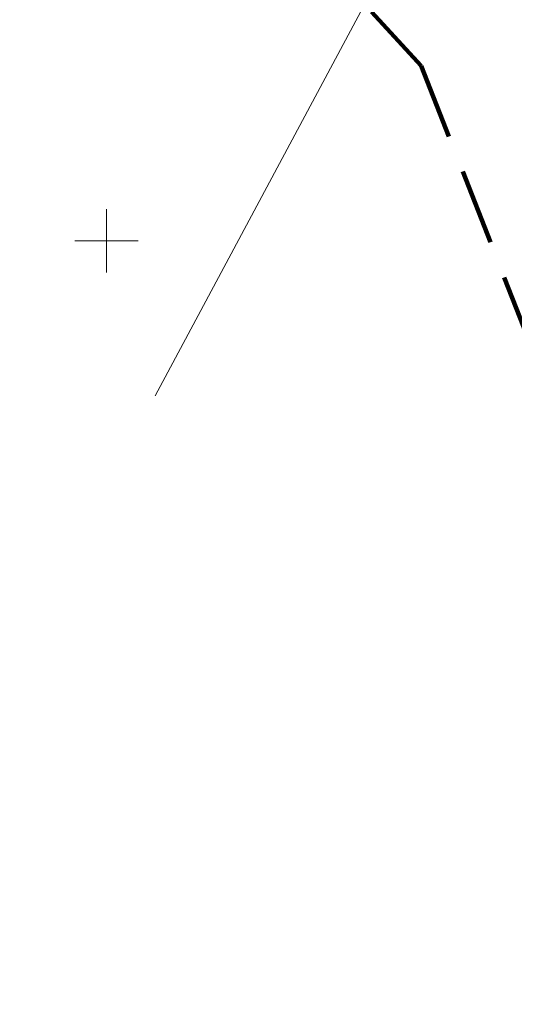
# Model space of a CAD drawing. Header units: metres. Extents: x 10302 to 38325, y -10115 to 6670.
# Tile 4 of 29: x 10877 to 10916, y -5556 to -5478. Entities that reach past the tile are written whole.
import ezdxf

# ---------------------------------------------------------------- set-up
doc = ezdxf.new("R2010")
doc.units = ezdxf.units.M
doc.linetypes.add('2', pattern=[0.9, 0.6, -0.3])
doc.layers.add('217-kontur klasyfikacyjny', color=7, linetype='Continuous')
doc.layers.add('Zakres', color=7, linetype='Continuous')

msp = doc.modelspace()

# ---------------------------------------------------------------- linework, layer by layer
at = {"color": 0, "lineweight": 13}
for p, q in [((10883.92, -5498.408), (10883.92, -5493.408)), ((10883.92, -5498.408), (10883.92, -5493.408)), ((10881.42, -5495.908), (10886.42, -5495.908)), ((10881.42, -5495.908), (10886.42, -5495.908))]:
    msp.add_line(p, q, dxfattribs=at)
at = {"layer": '217-kontur klasyfikacyjny', "color": 3, "linetype": 'Continuous', "lineweight": 13}
for points in [[(10887.786, -5508.185), (10917.14, -5453.298)], [(10917.14, -5453.298), (10887.786, -5508.185)]]:
    msp.add_lwpolyline(points, dxfattribs=at)
at = {"layer": 'Zakres', "color": 6, "linetype": '2', "lineweight": 100, "ltscale": 10}
msp.add_lwpolyline([(10734.301, -5292.325), (10908.87, -5482.048), (10922.98, -5518.038), (10994.95, -5585.768)], dxfattribs=at)

doc.saveas('drawing.dxf')
